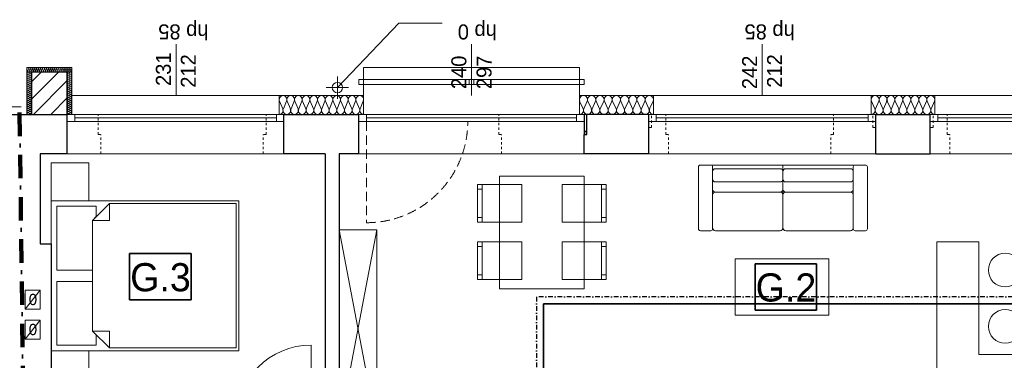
# Model space of a CAD drawing. Extents: x -220312 to -8310, y -91840 to 81907.
# Tile 62 of 128: x -190989 to -180492, y 40023 to 43654. Entities that reach past the tile are written whole.
import ezdxf

# ---------------------------------------------------------------- set-up
doc = ezdxf.new("R2010")
doc.units = 0
doc.header["$MEASUREMENT"] = 0
for name, pattern in [('DASHDOT', [1, 0.5, -0.25, 0, -0.25]), ('Hidden Line', [50, 25, -25]), ('Krawędzie ukryte', [150, 100, -50]), ('Kreski i kropki', [450, 250, -100, 0, -100])]:
    doc.linetypes.add(name, pattern=pattern)
for name, color, linetype, lineweight in [('Arch balustrady_Nr_Pióra__21', 7, 'Continuous', 9), ('Arch kominy_Nr_Pióra__10', 134, 'Continuous', 18), ('Arch opisy_Nr_Pióra__21', 7, 'Continuous', 9), ('Arch rynny_Nr_Pióra__21', 7, 'Continuous', 9), ('Arch stropy_Nr_Pióra__21', 7, 'Continuous', 9), ('Arch wyburzenia_Nr_Pióra__46', 5, 'Continuous', 13), ('Arch ściany nośne_Nr_Pióra__21', 7, 'Continuous', 9), ('Arch ściany nośne_Nr_Pióra__27', 7, 'Continuous', 30), ('Drzwi ArchiCAD_Nr_Pióra__5', 7, 'Continuous', 13), ('INWENT KONST. DREWNIANA_Nr_Pióra__20', 1, 'Continuous', 100), ('INWENT RURY SPUSTOWE_Nr_Pióra__21', 7, 'Continuous', 9), ('INWENT.ŚCIANY_Nr_Pióra__1', 7, 'Continuous', 25), ('INWENT.ŚCIANY_Nr_Pióra__101', 8, 'Continuous', 13), ('IS_Ciepła_woda', 1, 'DASHDOT', 30), ('Istniejące kominy_Nr_Pióra__5', 7, 'Continuous', 13), ('PODKŁAD', 252, 'Continuous', 35), ('woda zimna', 5, 'Continuous', 35)]:
    doc.layers.add(name, color=color, linetype=linetype, lineweight=lineweight)
for name, color, linetype, lineweight, true_color in [('Arch ocieplenie_Nr_Pióra__22', 7, 'Continuous', 9, 0x7f7f7f), ('Arch ocieplenie_Nr_Pióra__24', 7, 'Continuous', 9, 0x029e21), ('Arch okna_Nr_Pióra__4', 7, 'Continuous', 9, 0x029e21), ('Arch wyposazenie_Nr_Pióra__9', 7, 'Continuous', 13, 0x3dad99)]:
    doc.layers.add(name, color=color, linetype=linetype, lineweight=lineweight, true_color=true_color)
doc.styles.add('GENERATED_STYLE_4', font='txt')
doc.styles.add('GENERATED_STYLE_6', font='txt')
pattern_1 = [(45, (0, 0), (-91.92388, 91.92388), [])]

# ---------------------------------------------------------------- blocks, each defined once
blk = doc.blocks.new('p1')
at = {"layer": 'Arch ściany nośne_Nr_Pióra__21', "linetype": 'Continuous'}
h = blk.add_hatch(dxfattribs=at)
h.set_pattern_fill('Common_Brick', color=252, style=0, pattern_type=2)
h.set_pattern_definition(pattern_1)
h.paths.add_polyline_path([(-190482, 42645), (-190482, 43095), (-190862, 43095), (-190862, 42645)], flags=0)
h = blk.add_hatch(dxfattribs=at)
h.set_pattern_fill('Common_Brick', color=252, style=0, pattern_type=2)
h.set_pattern_definition(pattern_1)
h.paths.add_polyline_path([(-184942, 42430), (-184942, 42645), (-184972, 42645), (-184972, 42430)], flags=0)
at = {"color": 252}
for p, q in [((-189817, 40667), (-189817, 41161)), ((-189817, 41161), (-189162, 41161)), ((-189162, 41161), (-189162, 40667)), ((-183149, 40558), (-183149, 41052)), ((-183149, 41052), (-182494, 41052)), ((-182494, 41052), (-182494, 40558)), ((-189162, 40667), (-189817, 40667)), ((-182494, 40558), (-183149, 40558))]:
    blk.add_line(p, q, dxfattribs=at)
at = {"layer": 'Arch balustrady_Nr_Pióra__21', "color": 252, "linetype": 'Continuous'}
for p, q in [((-187372, 42965), (-187372, 43015)), ((-187322, 43015), (-187372, 43015)), ((-187372, 42965), (-187322, 42965)), ((-187322, 42965), (-187322, 43015)), ((-187322, 43015), (-185022, 43015)), ((-187322, 42965), (-185022, 42965)), ((-186197, 42965), (-186197, 43015)), ((-186147, 43015), (-186197, 43015)), ((-186197, 42965), (-186147, 42965)), ((-186147, 42965), (-186147, 43015)), ((-185022, 42965), (-185022, 43015)), ((-184972, 43015), (-185022, 43015)), ((-185022, 42965), (-184972, 42965)), ((-184972, 42965), (-184972, 43015))]:
    blk.add_line(p, q, dxfattribs=at)
at = {"layer": 'Arch ocieplenie_Nr_Pióra__22', "color": 252, "linetype": 'Continuous'}
for p, q in [((-188219, 42785), (-188185, 42704)), ((-188178, 42704), (-188144, 42785)), ((-188137, 42785), (-188103, 42704)), ((-188096, 42704), (-188062, 42785)), ((-188055, 42785), (-188021, 42704)), ((-188014, 42704), (-187980, 42785)), ((-187973, 42785), (-187939, 42704)), ((-187933, 42704), (-187899, 42785)), ((-187892, 42785), (-187858, 42704)), ((-187851, 42704), (-187817, 42785)), ((-187810, 42785), (-187776, 42704)), ((-187769, 42704), (-187735, 42785)), ((-187728, 42785), (-187694, 42704)), ((-187687, 42704), (-187653, 42785)), ((-187646, 42785), (-187612, 42704)), ((-187605, 42704), (-187571, 42785)), ((-187564, 42785), (-187530, 42704)), ((-187523, 42704), (-187489, 42785)), ((-187483, 42785), (-187449, 42704)), ((-187442, 42704), (-187408, 42785)), ((-187401, 42785), (-187367, 42704)), ((-187360, 42704), (-187326, 42785)), ((-185019, 42785), (-184982, 42704)), ((-184975, 42704), (-184938, 42785)), ((-184931, 42785), (-184894, 42704)), ((-184887, 42704), (-184851, 42785)), ((-184843, 42785), (-184807, 42704)), ((-184799, 42704), (-184763, 42785)), ((-184755, 42785), (-184719, 42704)), ((-184711, 42704), (-184675, 42785)), ((-184668, 42785), (-184631, 42704)), ((-184624, 42704), (-184587, 42785)), ((-184580, 42785), (-184543, 42704)), ((-184536, 42704), (-184499, 42785)), ((-184492, 42785), (-184456, 42704)), ((-184448, 42704), (-184412, 42785)), ((-184404, 42785), (-184368, 42704)), ((-184360, 42704), (-184324, 42785)), ((-184316, 42785), (-184280, 42704)), ((-184273, 42704), (-184236, 42785)), ((-181909, 42785), (-181873, 42704)), ((-181866, 42704), (-181831, 42785)), ((-181824, 42785), (-181788, 42704)), ((-181781, 42704), (-181746, 42785)), ((-181739, 42785), (-181703, 42704)), ((-181696, 42704), (-181661, 42785)), ((-181654, 42785), (-181618, 42704)), ((-181611, 42704), (-181576, 42785)), ((-181569, 42785), (-181533, 42704)), ((-181526, 42704), (-181491, 42785)), ((-181484, 42785), (-181448, 42704)), ((-181441, 42704), (-181406, 42785)), ((-181399, 42785), (-181363, 42704)), ((-181356, 42704), (-181321, 42785)), ((-181314, 42785), (-181278, 42704)), ((-181271, 42704), (-181236, 42785))]:
    blk.add_line(p, q, dxfattribs=at)
for centre, major_axis, ratio, start_param, end_param in [((-188181, 42802), (0, 42.5), 0.961761, 4.299595, 8.266775), ((-188100, 42802), (0, 42.5), 0.961761, 4.299595, 8.266775), ((-188018, 42802), (0, 42.5), 0.961761, 4.299595, 8.266775), ((-187936, 42802), (0, 42.5), 0.961761, 4.299595, 8.266775), ((-187854, 42802), (0, 42.5), 0.961761, 4.299595, 8.266775), ((-187772, 42802), (0, 42.5), 0.961761, 4.299595, 8.266775), ((-187691, 42802), (0, 42.5), 0.961761, 4.299595, 8.266775), ((-187609, 42802), (0, 42.5), 0.961761, 4.299595, 8.266775), ((-187527, 42802), (0, 42.5), 0.961761, 4.299595, 8.266775), ((-187445, 42802), (0, 42.5), 0.961761, 4.299595, 8.266775), ((-187363, 42802), (0, 42.5), 0.961761, 4.299595, 8.266775), ((-184978, 42802), (43.9, 0), 0.969166, 5.870392, 9.837571), ((-184891, 42802), (43.9, 0), 0.969166, 5.870392, 9.837571), ((-184803, 42802), (43.9, 0), 0.969166, 5.870392, 9.837571), ((-184715, 42802), (43.9, 0), 0.969166, 5.870392, 9.837571), ((-184627, 42802), (43.9, 0), 0.969166, 5.870392, 9.837571), ((-184540, 42802), (43.9, 0), 0.969166, 5.870392, 9.837571), ((-184452, 42802), (43.9, 0), 0.969166, 5.870392, 9.837571), ((-184364, 42802), (43.9, 0), 0.969166, 5.870392, 9.837571), ((-184276, 42802), (43.9, 0), 0.969166, 5.870392, 9.837571), ((-181870, 42802), (0, 42.5), 0.999163, 4.299595, 8.266775), ((-181785, 42802), (0, 42.5), 0.999163, 4.299595, 8.266775), ((-181700, 42802), (0, 42.5), 0.999163, 4.299595, 8.266775), ((-181615, 42802), (0, 42.5), 0.999163, 4.299595, 8.266775), ((-181530, 42802), (0, 42.5), 0.999163, 4.299595, 8.266775), ((-181445, 42802), (0, 42.5), 0.999163, 4.299595, 8.266775), ((-181360, 42802), (0, 42.5), 0.999163, 4.299595, 8.266775), ((-181275, 42802), (0, 42.5), 0.999163, 4.299595, 8.266775), ((-188222, 42687), (0, 42.5), 0.961761, 3.141593, 5.125182), ((-188141, 42687), (0, 42.5), 0.961761, 1.158004, 5.125183), ((-188059, 42687), (0, 42.5), 0.961761, 1.158004, 5.125183), ((-187977, 42687), (0, 42.5), 0.961761, 1.158004, 5.125183), ((-187895, 42687), (0, 42.5), 0.961761, 1.158004, 5.125183), ((-187813, 42687), (0, 42.5), 0.961761, 1.158004, 5.125183), ((-187731, 42687), (0, 42.5), 0.961761, 1.158004, 5.125183), ((-187650, 42687), (0, 42.5), 0.961761, 1.158004, 5.125183), ((-187568, 42687), (0, 42.5), 0.961761, 1.158004, 5.125183), ((-187486, 42687), (0, 42.5), 0.961761, 1.158004, 5.125183), ((-187404, 42687), (0, 42.5), 0.961761, 1.158004, 5.125183), ((-187322, 42687), (0, 42.5), 0.961761, 1.158004, 3.141593), ((-185022, 42687), (43.9, 0), 0.969166, 4.712389, 6.695979), ((-184935, 42687), (43.9, 0), 0.969166, 2.7288, 6.695979), ((-184847, 42687), (43.9, 0), 0.969166, 2.7288, 6.695979), ((-184759, 42687), (43.9, 0), 0.969166, 2.7288, 6.695979), ((-184671, 42687), (43.9, 0), 0.969166, 2.7288, 6.695979), ((-184583, 42687), (43.9, 0), 0.969166, 2.7288, 6.695979), ((-184496, 42687), (43.9, 0), 0.969166, 2.7288, 6.695979), ((-184408, 42687), (43.9, 0), 0.969166, 2.7288, 6.695979), ((-184320, 42687), (43.9, 0), 0.969166, 2.7288, 6.695979), ((-184232, 42687), (43.9, 0), 0.969166, 2.7288, 4.712389), ((-181912, 42687), (0, 42.5), 0.999163, 3.141593, 5.125182), ((-181827, 42687), (0, 42.5), 0.999163, 1.158004, 5.125183), ((-181742, 42687), (0, 42.5), 0.999163, 1.158004, 5.125183), ((-181657, 42687), (0, 42.5), 0.999163, 1.158004, 5.125183), ((-181572, 42687), (0, 42.5), 0.999163, 1.158004, 5.125183), ((-181487, 42687), (0, 42.5), 0.999163, 1.158004, 5.125183), ((-181402, 42687), (0, 42.5), 0.999163, 1.158004, 5.125183), ((-181317, 42687), (0, 42.5), 0.999163, 1.158004, 5.125183), ((-181232, 42687), (0, 42.5), 0.999163, 1.158004, 3.141593)]:
    blk.add_ellipse(centre, major_axis=major_axis, ratio=ratio, start_param=start_param, end_param=end_param, dxfattribs=at)
at = {"layer": 'Arch ocieplenie_Nr_Pióra__24', "color": 252, "linetype": 'Continuous'}
for p, q in [((-190912, 43130), (-190903, 43110)), ((-190901, 43110), (-190892, 43130)), ((-190877, 43085), (-190897, 43094)), ((-190897, 43074), (-190877, 43083)), ((-190877, 43064), (-190897, 43073)), ((-190897, 43053), (-190877, 43062)), ((-190877, 43042), (-190897, 43051)), ((-190897, 43031), (-190877, 43040)), ((-190891, 43130), (-190882, 43110)), ((-190880, 43110), (-190872, 43130)), ((-190870, 43130), (-190861, 43110)), ((-190859, 43110), (-190851, 43130)), ((-190849, 43130), (-190840, 43110)), ((-190838, 43110), (-190830, 43130)), ((-190828, 43130), (-190819, 43110)), ((-190818, 43110), (-190809, 43130)), ((-190807, 43130), (-190798, 43110)), ((-190797, 43110), (-190788, 43130)), ((-190786, 43130), (-190778, 43110)), ((-190776, 43110), (-190767, 43130)), ((-190765, 43130), (-190757, 43110)), ((-190755, 43110), (-190746, 43130)), ((-190745, 43130), (-190736, 43110)), ((-190734, 43110), (-190725, 43130)), ((-190724, 43130), (-190715, 43110)), ((-190713, 43110), (-190705, 43130)), ((-190703, 43130), (-190694, 43110)), ((-190692, 43110), (-190684, 43130)), ((-190682, 43130), (-190673, 43110)), ((-190672, 43110), (-190663, 43130)), ((-190661, 43130), (-190652, 43110)), ((-190651, 43110), (-190642, 43130)), ((-190640, 43130), (-190632, 43110)), ((-190630, 43110), (-190621, 43130)), ((-190619, 43130), (-190611, 43110)), ((-190609, 43110), (-190600, 43130)), ((-190598, 43130), (-190590, 43110)), ((-190588, 43110), (-190579, 43130)), ((-190578, 43130), (-190569, 43110)), ((-190567, 43110), (-190558, 43130)), ((-190557, 43130), (-190548, 43110)), ((-190546, 43110), (-190538, 43130)), ((-190536, 43130), (-190527, 43110)), ((-190525, 43110), (-190517, 43130)), ((-190515, 43130), (-190506, 43110)), ((-190505, 43110), (-190496, 43130)), ((-190494, 43130), (-190485, 43110)), ((-190484, 43110), (-190475, 43130)), ((-190473, 43130), (-190465, 43110)), ((-190467, 43085), (-190447, 43094)), ((-190447, 43074), (-190467, 43083)), ((-190467, 43064), (-190447, 43073)), ((-190447, 43053), (-190467, 43062)), ((-190467, 43042), (-190447, 43051)), ((-190447, 43031), (-190467, 43040)), ((-190463, 43110), (-190454, 43130)), ((-190452, 43130), (-190444, 43110)), ((-190442, 43110), (-190433, 43130)), ((-190877, 43021), (-190897, 43030)), ((-190897, 43010), (-190877, 43019)), ((-190877, 42999), (-190897, 43008)), ((-190897, 42989), (-190877, 42998)), ((-190877, 42978), (-190897, 42987)), ((-190897, 42967), (-190877, 42976)), ((-190877, 42956), (-190897, 42965)), ((-190897, 42946), (-190877, 42955)), ((-190877, 42935), (-190897, 42944)), ((-190897, 42924), (-190877, 42933)), ((-190467, 43021), (-190447, 43030)), ((-190447, 43010), (-190467, 43019)), ((-190467, 42999), (-190447, 43008)), ((-190447, 42989), (-190467, 42998)), ((-190467, 42978), (-190447, 42987)), ((-190447, 42967), (-190467, 42976)), ((-190467, 42956), (-190447, 42965)), ((-190447, 42946), (-190467, 42955)), ((-190467, 42935), (-190447, 42944)), ((-190447, 42924), (-190467, 42933)), ((-190877, 42914), (-190897, 42923)), ((-190897, 42903), (-190877, 42912)), ((-190877, 42892), (-190897, 42901)), ((-190897, 42881), (-190877, 42890)), ((-190877, 42871), (-190897, 42880)), ((-190897, 42860), (-190877, 42869)), ((-190877, 42849), (-190897, 42858)), ((-190897, 42839), (-190877, 42848)), ((-190877, 42828), (-190897, 42837)), ((-190467, 42914), (-190447, 42923)), ((-190447, 42903), (-190467, 42912)), ((-190467, 42892), (-190447, 42901)), ((-190447, 42881), (-190467, 42890)), ((-190467, 42871), (-190447, 42880)), ((-190447, 42860), (-190467, 42869)), ((-190467, 42849), (-190447, 42858)), ((-190447, 42839), (-190467, 42848)), ((-190467, 42828), (-190447, 42837)), ((-190897, 42817), (-190877, 42826)), ((-190877, 42806), (-190897, 42815)), ((-190897, 42796), (-190877, 42805)), ((-190877, 42785), (-190897, 42794)), ((-190897, 42774), (-190877, 42783)), ((-190877, 42764), (-190897, 42773)), ((-190897, 42753), (-190877, 42762)), ((-190877, 42742), (-190897, 42751)), ((-190897, 42731), (-190877, 42740)), ((-190877, 42721), (-190897, 42730)), ((-190447, 42817), (-190467, 42826)), ((-190467, 42806), (-190447, 42815)), ((-190447, 42796), (-190467, 42805)), ((-190467, 42785), (-190447, 42794)), ((-190447, 42774), (-190467, 42783)), ((-190467, 42764), (-190447, 42773)), ((-190447, 42753), (-190467, 42762)), ((-190467, 42742), (-190447, 42751)), ((-190447, 42731), (-190467, 42740)), ((-190467, 42721), (-190447, 42730)), ((-190897, 42710), (-190877, 42719)), ((-190877, 42699), (-190897, 42708)), ((-190897, 42689), (-190877, 42698)), ((-190877, 42678), (-190897, 42687)), ((-190897, 42667), (-190877, 42676)), ((-190877, 42656), (-190897, 42665)), ((-190897, 42646), (-190877, 42655)), ((-190447, 42710), (-190467, 42719)), ((-190467, 42699), (-190447, 42708)), ((-190447, 42689), (-190467, 42698)), ((-190467, 42678), (-190447, 42687)), ((-190447, 42667), (-190467, 42676)), ((-190467, 42656), (-190447, 42665)), ((-190447, 42646), (-190467, 42655))]:
    blk.add_line(p, q, dxfattribs=at)
for centre, major_axis, ratio, start_param, end_param in [((-190902, 43134), (0, 10.6), 0.981276, 4.299595, 8.266775), ((-190881, 43134), (0, 10.6), 0.981276, 4.299595, 8.266775), ((-190860, 43134), (0, 10.6), 0.981276, 4.299595, 8.266775), ((-190839, 43134), (0, 10.6), 0.981276, 4.299595, 8.266775), ((-190818, 43134), (0, 10.6), 0.981276, 4.299595, 8.266775), ((-190798, 43134), (0, 10.6), 0.981276, 4.299595, 8.266775), ((-190777, 43134), (0, 10.6), 0.981276, 4.299595, 8.266775), ((-190756, 43134), (0, 10.6), 0.981276, 4.299595, 8.266775), ((-190735, 43134), (0, 10.6), 0.981276, 4.299595, 8.266775), ((-190714, 43134), (0, 10.6), 0.981276, 4.299595, 8.266775), ((-190693, 43134), (0, 10.6), 0.981276, 4.299595, 8.266775), ((-190672, 43134), (0, 10.6), 0.981276, 4.299595, 8.266775), ((-190652, 43134), (0, 10.6), 0.981276, 4.299595, 8.266775), ((-190631, 43134), (0, 10.6), 0.981276, 4.299595, 8.266775), ((-190610, 43134), (0, 10.6), 0.981276, 4.299595, 8.266775), ((-190589, 43134), (0, 10.6), 0.981276, 4.299595, 8.266775), ((-190568, 43134), (0, 10.6), 0.981276, 4.299595, 8.266775), ((-190547, 43134), (0, 10.6), 0.981276, 4.299595, 8.266775), ((-190526, 43134), (0, 10.6), 0.981276, 4.299595, 8.266775), ((-190505, 43134), (0, 10.6), 0.981276, 4.299595, 8.266775), ((-190485, 43134), (0, 10.6), 0.981276, 4.299595, 8.266775), ((-190464, 43134), (0, 10.6), 0.981276, 4.299595, 8.266775), ((-190443, 43134), (0, 10.6), 0.981276, 4.299595, 8.266775), ((-190902, 43084), (0, 10.7), 0.992498, 5.870392, 9.837571), ((-190902, 43063), (0, 10.7), 0.992498, 5.870392, 9.837571), ((-190902, 43041), (0, 10.7), 0.992498, 5.870392, 9.837571), ((-190912, 43105), (0, 10.6), 0.981276, 3.141593, 5.125182), ((-190892, 43105), (0, 10.6), 0.981276, 1.158004, 5.125183), ((-190871, 43105), (0, 10.6), 0.981276, 1.158004, 5.125183), ((-190873, 43095), (0, 10.7), 0.992498, 2.7288, 4.712389), ((-190873, 43073), (0, 10.7), 0.992498, 2.7288, 6.695979), ((-190873, 43052), (0, 10.7), 0.992498, 2.7288, 6.695979), ((-190873, 43031), (0, 10.7), 0.992498, 2.7288, 6.695979), ((-190850, 43105), (0, 10.6), 0.981276, 1.158004, 5.125183), ((-190829, 43105), (0, 10.6), 0.981276, 1.158004, 5.125183), ((-190808, 43105), (0, 10.6), 0.981276, 1.158004, 5.125183), ((-190787, 43105), (0, 10.6), 0.981276, 1.158004, 5.125183), ((-190766, 43105), (0, 10.6), 0.981276, 1.158004, 5.125183), ((-190745, 43105), (0, 10.6), 0.981276, 1.158004, 5.125183), ((-190725, 43105), (0, 10.6), 0.981276, 1.158004, 5.125183), ((-190704, 43105), (0, 10.6), 0.981276, 1.158004, 5.125183), ((-190683, 43105), (0, 10.6), 0.981276, 1.158004, 5.125183), ((-190662, 43105), (0, 10.6), 0.981276, 1.158004, 5.125183), ((-190641, 43105), (0, 10.6), 0.981276, 1.158004, 5.125183), ((-190620, 43105), (0, 10.6), 0.981276, 1.158004, 5.125183), ((-190599, 43105), (0, 10.6), 0.981276, 1.158004, 5.125183), ((-190578, 43105), (0, 10.6), 0.981276, 1.158004, 5.125183), ((-190558, 43105), (0, 10.6), 0.981276, 1.158004, 5.125183), ((-190537, 43105), (0, 10.6), 0.981276, 1.158004, 5.125183), ((-190516, 43105), (0, 10.6), 0.981276, 1.158004, 5.125183), ((-190495, 43105), (0, 10.6), 0.981276, 1.158004, 5.125183), ((-190474, 43105), (0, 10.6), 0.981276, 1.158004, 5.125183), ((-190472, 43073), (0, 10.7), 0.992498, 5.870392, 9.837571), ((-190472, 43052), (0, 10.7), 0.992498, 5.870392, 9.837571), ((-190472, 43031), (0, 10.7), 0.992498, 5.870392, 9.837571), ((-190472, 43095), (0, 10.7), 0.992498, 1.570796, 3.554385), ((-190453, 43105), (0, 10.6), 0.981276, 1.158004, 5.125183), ((-190443, 43084), (0, 10.7), 0.992498, 2.728799, 6.695979), ((-190443, 43063), (0, 10.7), 0.992498, 2.728799, 6.695979), ((-190443, 43041), (0, 10.7), 0.992498, 2.728799, 6.695979), ((-190432, 43105), (0, 10.6), 0.981276, 1.158004, 3.141593), ((-190902, 43020), (0, 10.7), 0.992498, 5.870392, 9.837571), ((-190902, 42998), (0, 10.7), 0.992498, 5.870392, 9.837571), ((-190902, 42977), (0, 10.7), 0.992498, 5.870392, 9.837571), ((-190902, 42956), (0, 10.7), 0.992498, 5.870392, 9.837571), ((-190902, 42934), (0, 10.7), 0.992498, 5.870392, 9.837571), ((-190873, 43009), (0, 10.7), 0.992498, 2.7288, 6.695979), ((-190873, 42988), (0, 10.7), 0.992498, 2.7288, 6.695979), ((-190873, 42966), (0, 10.7), 0.992498, 2.7288, 6.695979), ((-190873, 42945), (0, 10.7), 0.992498, 2.7288, 6.695979), ((-190873, 42923), (0, 10.7), 0.992498, 2.7288, 6.695979), ((-190472, 43009), (0, 10.7), 0.992498, 5.870392, 9.837571), ((-190472, 42988), (0, 10.7), 0.992498, 5.870392, 9.837571), ((-190472, 42966), (0, 10.7), 0.992498, 5.870392, 9.837571), ((-190472, 42945), (0, 10.7), 0.992498, 5.870392, 9.837571), ((-190472, 42923), (0, 10.7), 0.992498, 5.870392, 9.837571), ((-190443, 43020), (0, 10.7), 0.992498, 2.728799, 6.695979), ((-190443, 42998), (0, 10.7), 0.992498, 2.728799, 6.695979), ((-190443, 42977), (0, 10.7), 0.992498, 2.728799, 6.695979), ((-190443, 42956), (0, 10.7), 0.992498, 2.728799, 6.695979), ((-190443, 42934), (0, 10.7), 0.992498, 2.728799, 6.695979), ((-190902, 42913), (0, 10.7), 0.992498, 5.870392, 9.837571), ((-190902, 42891), (0, 10.7), 0.992498, 5.870392, 9.837571), ((-190902, 42870), (0, 10.7), 0.992498, 5.870392, 9.837571), ((-190902, 42848), (0, 10.7), 0.992498, 5.870392, 9.837571), ((-190902, 42827), (0, 10.7), 0.992498, 5.870392, 9.837571), ((-190873, 42902), (0, 10.7), 0.992498, 2.7288, 6.695979), ((-190873, 42881), (0, 10.7), 0.992498, 2.7288, 6.695979), ((-190873, 42859), (0, 10.7), 0.992498, 2.7288, 6.695979), ((-190873, 42838), (0, 10.7), 0.992498, 2.7288, 6.695979), ((-190873, 42816), (0, 10.7), 0.992498, 2.7288, 6.695979), ((-190472, 42902), (0, 10.7), 0.992498, 5.870392, 9.837571), ((-190472, 42881), (0, 10.7), 0.992498, 5.870392, 9.837571), ((-190472, 42859), (0, 10.7), 0.992498, 5.870392, 9.837571), ((-190472, 42838), (0, 10.7), 0.992498, 5.870392, 9.837571), ((-190472, 42816), (0, 10.7), 0.992498, 5.870392, 9.837571), ((-190443, 42913), (0, 10.7), 0.992498, 2.728799, 6.695979), ((-190443, 42891), (0, 10.7), 0.992498, 2.728799, 6.695979), ((-190443, 42870), (0, 10.7), 0.992498, 2.728799, 6.695979), ((-190443, 42848), (0, 10.7), 0.992498, 2.728799, 6.695979), ((-190443, 42827), (0, 10.7), 0.992498, 2.728799, 6.695979), ((-190902, 42806), (0, 10.7), 0.992498, 5.870392, 9.837571), ((-190902, 42784), (0, 10.7), 0.992498, 5.870392, 9.837571), ((-190902, 42763), (0, 10.7), 0.992498, 5.870392, 9.837571), ((-190902, 42741), (0, 10.7), 0.992498, 5.870392, 9.837571), ((-190902, 42720), (0, 10.7), 0.992498, 5.870392, 9.837571), ((-190873, 42795), (0, 10.7), 0.992498, 2.7288, 6.695979), ((-190873, 42773), (0, 10.7), 0.992498, 2.7288, 6.695979), ((-190873, 42752), (0, 10.7), 0.992498, 2.7288, 6.695979), ((-190873, 42731), (0, 10.7), 0.992498, 2.7288, 6.695979), ((-190472, 42795), (0, 10.7), 0.992498, 5.870392, 9.837571), ((-190472, 42773), (0, 10.7), 0.992498, 5.870392, 9.837571), ((-190472, 42752), (0, 10.7), 0.992498, 5.870392, 9.837571), ((-190472, 42731), (0, 10.7), 0.992498, 5.870392, 9.837571), ((-190443, 42806), (0, 10.7), 0.992498, 2.728799, 6.695979), ((-190443, 42784), (0, 10.7), 0.992498, 2.728799, 6.695979), ((-190443, 42763), (0, 10.7), 0.992498, 2.728799, 6.695979), ((-190443, 42741), (0, 10.7), 0.992498, 2.728799, 6.695979), ((-190443, 42720), (0, 10.7), 0.992498, 2.728799, 6.695979), ((-190902, 42698), (0, 10.7), 0.992498, 5.870392, 9.837571), ((-190902, 42677), (0, 10.7), 0.992498, 5.870392, 9.837571), ((-190902, 42656), (0, 10.7), 0.992498, 5.870392, 9.837571), ((-190873, 42709), (0, 10.7), 0.992498, 2.7288, 6.695979), ((-190873, 42688), (0, 10.7), 0.992498, 2.7288, 6.695979), ((-190873, 42666), (0, 10.7), 0.992498, 2.7288, 6.695979), ((-190873, 42645), (0, 10.7), 0.992498, 4.712389, 6.695979), ((-190472, 42709), (0, 10.7), 0.992498, 5.870392, 9.837571), ((-190472, 42688), (0, 10.7), 0.992498, 5.870392, 9.837571), ((-190472, 42666), (0, 10.7), 0.992498, 5.870392, 9.837571), ((-190472, 42645), (0, 10.7), 0.992498, 5.870392, 7.853982), ((-190443, 42698), (0, 10.7), 0.992498, 2.728799, 6.695979), ((-190443, 42677), (0, 10.7), 0.992498, 2.728799, 6.695979), ((-190443, 42656), (0, 10.7), 0.992498, 2.728799, 6.695979)]:
    blk.add_ellipse(centre, major_axis=major_axis, ratio=ratio, start_param=start_param, end_param=end_param, dxfattribs=at)
at = {"layer": 'Arch okna_Nr_Pióra__4', "color": 252, "linetype": 'Continuous'}
for p, q in [((-189322, 42845), (-189322, 43395)), ((-186172, 42845), (-186172, 43395)), ((-183072, 42845), (-183072, 43395)), ((-190432, 42845), (-188222, 42845)), ((-184232, 42845), (-181912, 42845)), ((-181232, 42845), (-178912, 42845)), ((-190482, 42645), (-188172, 42645)), ((-190402, 42570), (-190402, 42645)), ((-188252, 42570), (-188252, 42645)), ((-187372, 42645), (-184972, 42645)), ((-187292, 42570), (-187292, 42645)), ((-185052, 42570), (-185052, 42645)), ((-184282, 42645), (-181862, 42645)), ((-184202, 42570), (-184202, 42645)), ((-181942, 42570), (-181942, 42645)), ((-181282, 42645), (-178862, 42645)), ((-181202, 42570), (-181202, 42645)), ((-190482, 42570), (-188172, 42570)), ((-190402, 42607), (-188252, 42607)), ((-187372, 42570), (-184972, 42570)), ((-187292, 42607), (-185052, 42607)), ((-184282, 42570), (-181862, 42570)), ((-184202, 42607), (-181942, 42607)), ((-181282, 42570), (-178862, 42570)), ((-181202, 42607), (-178942, 42607)), ((-190482, 42225), (-188172, 42225)), ((-187372, 42225), (-184972, 42225)), ((-184282, 42225), (-181862, 42225)), ((-181282, 42225), (-178862, 42225))]:
    blk.add_line(p, q, dxfattribs=at)
at = {"layer": 'Arch okna_Nr_Pióra__4', "color": 252, "linetype": 'Krawędzie ukryte'}
blk.add_line((-187292, 42570), (-187292, 41490), dxfattribs=at)
blk.add_arc((-187292, 42570), 1080, 270, 0, dxfattribs=at)
at = {"layer": 'Arch opisy_Nr_Pióra__21', "color": 252, "linetype": 'Continuous'}
for p, q in [((-189817, 40667), (-189817, 41161)), ((-189817, 41161), (-189162, 41161)), ((-189162, 41161), (-189162, 40667)), ((-183149, 40558), (-183149, 41052)), ((-183149, 41052), (-182494, 41052)), ((-182494, 41052), (-182494, 40558)), ((-189162, 40667), (-189817, 40667)), ((-182494, 40558), (-183149, 40558))]:
    blk.add_line(p, q, dxfattribs=at)
at = {"layer": 'Arch rynny_Nr_Pióra__21', "color": 252, "linetype": 'Continuous'}
for p, q in [((-186947, 43616), (-187602, 42930)), ((-186484, 43616), (-186947, 43616)), ((-187602, 42810), (-187602, 43050)), ((-187482, 42930), (-187722, 42930))]:
    blk.add_line(p, q, dxfattribs=at)
blk.add_circle((-187602, 42930), 55, dxfattribs=at)
at = {"layer": 'Arch stropy_Nr_Pióra__21', "color": 252, "linetype": 'Continuous'}
for p, q in [((-187322, 43145), (-187322, 42845)), ((-187322, 43145), (-185022, 43145)), ((-185022, 43145), (-185022, 42845))]:
    blk.add_line(p, q, dxfattribs=at)
at = {"layer": 'Arch wyburzenia_Nr_Pióra__46', "color": 252, "linetype": 'Continuous'}
for p, q in [((-190912, 43145), (-190912, 42645)), ((-190432, 43145), (-190912, 43145)), ((-190432, 42645), (-190432, 43145)), ((-188222, 42845), (-187322, 42845)), ((-188222, 42645), (-188222, 42845)), ((-187322, 42845), (-187322, 42645)), ((-185022, 42645), (-185022, 42845)), ((-185022, 42845), (-184232, 42845)), ((-184232, 42845), (-184232, 42645)), ((-181912, 42645), (-181912, 42845)), ((-181912, 42845), (-181232, 42845)), ((-181232, 42845), (-181232, 42645))]:
    blk.add_line(p, q, dxfattribs=at)
at = {"layer": 'Arch wyposazenie_Nr_Pióra__9', "color": 252, "linetype": 'Continuous'}
for p, q in [((-190652, 42129), (-190652, 41725)), ((-190252, 42129), (-190652, 42129)), ((-190252, 41725), (-190252, 42129)), ((-183732, 42105), (-183622, 42105)), ((-183622, 42105), (-182852, 42105)), ((-182852, 42105), (-182852, 42035)), ((-182082, 42105), (-182852, 42105)), ((-182852, 42105), (-182852, 42035)), ((-181972, 42105), (-182082, 42105)), ((-183752, 41425), (-183752, 42085)), ((-183602, 42085), (-183602, 41425)), ((-183602, 42035), (-183602, 41846)), ((-182882, 42065), (-183572, 42065)), ((-182852, 41846), (-182852, 42035)), ((-182852, 41846), (-182852, 42035)), ((-182822, 42065), (-182132, 42065)), ((-182102, 42085), (-182102, 41425)), ((-182102, 42035), (-182102, 41846)), ((-181952, 41425), (-181952, 42085)), ((-186107, 41896), (-186107, 41496)), ((-185637, 41896), (-186107, 41896)), ((-186057, 41496), (-186057, 41896)), ((-185872, 40785), (-185872, 41986)), ((-185872, 41986), (-184972, 41986)), ((-185637, 41496), (-185637, 41896)), ((-185207, 41496), (-185207, 41896)), ((-185207, 41896), (-184737, 41896)), ((-184972, 41986), (-184972, 40785)), ((-184787, 41496), (-184787, 41896)), ((-184737, 41896), (-184737, 41496)), ((-183572, 41925), (-182882, 41925)), ((-182132, 41925), (-182822, 41925)), ((-186057, 41846), (-186107, 41846)), ((-184787, 41846), (-184737, 41846)), ((-183602, 41435), (-183602, 41786)), ((-183572, 41816), (-182882, 41816)), ((-183572, 41816), (-182882, 41816)), ((-182852, 41846), (-182852, 41786)), ((-182852, 41846), (-182852, 41786)), ((-182852, 41786), (-182852, 41435)), ((-182852, 41786), (-182852, 41435)), ((-182132, 41816), (-182822, 41816)), ((-182132, 41816), (-182822, 41816)), ((-182102, 41435), (-182102, 41786)), ((-190652, 41725), (-190252, 41725)), ((-190652, 41725), (-188652, 41725)), ((-190652, 41725), (-190652, 40125)), ((-190212, 41515), (-190032, 41695)), ((-190032, 41695), (-190032, 41515)), ((-190032, 41695), (-188682, 41695)), ((-188682, 41695), (-188682, 40925)), ((-188652, 41725), (-188652, 40125)), ((-190592, 41665), (-190172, 41665)), ((-190592, 40985), (-190592, 41665)), ((-190172, 41665), (-190172, 41555)), ((-190172, 41555), (-190212, 41515)), ((-190212, 41515), (-190212, 40985)), ((-190212, 40925), (-190212, 41515)), ((-190212, 41515), (-190032, 41515)), ((-186057, 41546), (-186107, 41546)), ((-186107, 41496), (-185637, 41496)), ((-184737, 41496), (-185207, 41496)), ((-184787, 41546), (-184737, 41546)), ((-187582, 39305), (-187182, 41415)), ((-187182, 39305), (-187582, 41415)), ((-187582, 41415), (-187182, 41415)), ((-187182, 39305), (-187182, 41415)), ((-183622, 41405), (-183732, 41405)), ((-182882, 41405), (-183572, 41405)), ((-182822, 41405), (-182132, 41405)), ((-182082, 41405), (-181972, 41405)), ((-185637, 41285), (-186107, 41285)), ((-186107, 41285), (-186107, 40885)), ((-186057, 40885), (-186057, 41285)), ((-185637, 40885), (-185637, 41285)), ((-185207, 41285), (-184737, 41285)), ((-185207, 40885), (-185207, 41285)), ((-184787, 40885), (-184787, 41285)), ((-184737, 41285), (-184737, 40885)), ((-181212, 41285), (-180762, 41285)), ((-181212, 40085), (-181212, 41285)), ((-180762, 41285), (-180762, 40085)), ((-186057, 41235), (-186107, 41235)), ((-184787, 41235), (-184737, 41235)), ((-183362, 40505), (-183362, 41105)), ((-183362, 41105), (-182362, 41105)), ((-182362, 41105), (-182362, 40505)), ((-190212, 40985), (-190592, 40985)), ((-190592, 40865), (-190212, 40865)), ((-190592, 40185), (-190592, 40865)), ((-190212, 40335), (-190212, 40925)), ((-190212, 40865), (-190212, 40335)), ((-188682, 40925), (-188682, 40155)), ((-186057, 40935), (-186107, 40935)), ((-186107, 40885), (-185637, 40885)), ((-184737, 40885), (-185207, 40885)), ((-184787, 40935), (-184737, 40935)), ((-184972, 40785), (-185872, 40785)), ((-182362, 40505), (-183362, 40505)), ((-190212, 40335), (-190172, 40295)), ((-190032, 40155), (-190212, 40335)), ((-190212, 40335), (-190032, 40335)), ((-190032, 40155), (-190032, 40335)), ((-190172, 40295), (-190172, 40185)), ((-190652, 39721), (-190652, 40125)), ((-190652, 40125), (-190252, 40125)), ((-188652, 40125), (-190652, 40125)), ((-190172, 40185), (-190592, 40185)), ((-190252, 40125), (-190252, 39721)), ((-188682, 40155), (-190032, 40155)), ((-181212, 39485), (-181212, 40085)), ((-180762, 40085), (-179082, 40085))]:
    blk.add_line(p, q, dxfattribs=at)
for centre in [(-180482, 40985), (-180482, 40385)]:
    blk.add_circle(centre, 180, dxfattribs=at)
for centre, radius, start, end in [((-183732, 42085), 20, 90, 180), ((-183622, 42085), 20, 0, 90), ((-182082, 42085), 20, 90, 180), ((-181972, 42085), 20, 0, 90), ((-183572, 42035), 30, 90, 180), ((-182882, 42035), 30, 0, 90), ((-182822, 42035), 30, 90, 180), ((-182132, 42035), 30, 0, 90), ((-183572, 41955), 30, 180, 270), ((-182882, 41955), 30, 270, 0), ((-182822, 41955), 30, 180, 270), ((-182132, 41955), 30, 270, 0), ((-183572, 41846), 30, 180, 270), ((-183572, 41786), 30, 90, 180), ((-182882, 41846), 30, 270, 0), ((-182882, 41786), 30, 0, 90), ((-182822, 41846), 30, 180, 270), ((-182822, 41786), 30, 90, 180), ((-182132, 41846), 30, 270, 0), ((-182132, 41786), 30, 0, 90), ((-183732, 41425), 20, 180, 270), ((-183622, 41425), 20, 270, 0), ((-183572, 41435), 30, 180, 270), ((-182882, 41435), 30, 270, 0), ((-182822, 41435), 30, 180, 270), ((-182132, 41435), 30, 270, 0), ((-182082, 41425), 20, 180, 270), ((-181972, 41425), 20, 270, 0)]:
    blk.add_arc(centre, radius, start, end, dxfattribs=at)
at = {"layer": 'Arch ściany nośne_Nr_Pióra__27', "color": 252, "linetype": 'Continuous'}
for p, q in [((-190862, 43095), (-190862, 42645)), ((-190482, 43095), (-190862, 43095)), ((-190482, 42645), (-190482, 43095)), ((-190862, 42645), (-190482, 42645)), ((-184972, 42645), (-184972, 42430)), ((-184942, 42645), (-184972, 42645)), ((-184942, 42430), (-184942, 42645)), ((-184972, 42430), (-184942, 42430))]:
    blk.add_line(p, q, dxfattribs=at)
at = {"layer": 'Drzwi ArchiCAD_Nr_Pióra__5', "color": 252, "linetype": 'Continuous'}
blk.add_line((-187882, 39385), (-187882, 40185), dxfattribs=at)
blk.add_arc((-187882, 39385), 800, 90, 180, dxfattribs=at)
at = {"layer": 'INWENT KONST. DREWNIANA_Nr_Pióra__20', "color": 252, "linetype": 'Kreski i kropki'}
blk.add_line((-190989, 42664), (-190912, 36343), dxfattribs=at)
blk.add_line((-190989, 42664), (-190912, 36343), dxfattribs=at)
at = {"layer": 'INWENT RURY SPUSTOWE_Nr_Pióra__21', "color": 252, "linetype": 'Continuous'}
blk.add_line((-191212, 42725), (-190972, 42725), dxfattribs=at)
at = {"layer": 'INWENT.ŚCIANY_Nr_Pióra__1', "color": 252, "linetype": 'Continuous'}
for p, q in [((-191762, 42645), (-190482, 42645)), ((-190482, 42225), (-190482, 42645)), ((-188172, 42645), (-187372, 42645)), ((-188172, 42225), (-188172, 42645)), ((-187372, 42225), (-187372, 42645)), ((-184282, 42645), (-184942, 42645)), ((-184942, 42430), (-184942, 42645)), ((-184282, 42225), (-184282, 42645)), ((-181862, 42645), (-181282, 42645)), ((-181862, 42225), (-181862, 42645)), ((-181282, 42225), (-181282, 42645)), ((-184942, 42430), (-184972, 42430)), ((-184972, 42225), (-184972, 42430)), ((-190772, 42225), (-190772, 41265)), ((-190482, 42225), (-190772, 42225)), ((-187732, 42225), (-188172, 42225)), ((-187732, 42225), (-187732, 39305)), ((-187372, 42225), (-187582, 42225)), ((-187582, 42225), (-187582, 39305)), ((-184282, 42225), (-184972, 42225)), ((-181862, 42225), (-181282, 42225)), ((-190772, 41265), (-190652, 41265)), ((-190652, 41265), (-190652, 37635))]:
    blk.add_line(p, q, dxfattribs=at)
at = {"layer": 'INWENT.ŚCIANY_Nr_Pióra__101', "color": 252, "linetype": 'Hidden Line'}
for p, q in [((-190152, 42645), (-190482, 42645)), ((-190152, 42430), (-190152, 42645)), ((-188172, 42645), (-188362, 42645)), ((-188362, 42430), (-188362, 42645)), ((-185882, 42645), (-187372, 42645)), ((-185882, 42430), (-185882, 42645)), ((-184252, 42645), (-184282, 42645)), ((-184102, 42645), (-184252, 42645)), ((-184252, 42505), (-184252, 42645)), ((-184102, 42430), (-184102, 42645)), ((-182312, 42645), (-181892, 42645)), ((-182312, 42430), (-182312, 42645)), ((-181892, 42645), (-181862, 42645)), ((-181892, 42505), (-181892, 42645)), ((-181282, 42645), (-181252, 42645)), ((-181252, 42645), (-181102, 42645)), ((-181252, 42505), (-181252, 42645)), ((-181102, 42430), (-181102, 42645)), ((-190152, 42430), (-190122, 42430)), ((-190122, 42225), (-190122, 42430)), ((-188362, 42430), (-188392, 42430)), ((-188392, 42225), (-188392, 42430)), ((-185882, 42430), (-185852, 42430)), ((-185852, 42225), (-185852, 42430)), ((-184252, 42505), (-184282, 42505)), ((-184102, 42430), (-184072, 42430)), ((-184072, 42225), (-184072, 42430)), ((-182312, 42430), (-182342, 42430)), ((-182342, 42225), (-182342, 42430)), ((-181892, 42505), (-181862, 42505)), ((-181252, 42505), (-181282, 42505)), ((-181102, 42430), (-181072, 42430)), ((-181072, 42225), (-181072, 42430)), ((-190122, 42225), (-190482, 42225)), ((-188172, 42225), (-188392, 42225)), ((-185852, 42225), (-187372, 42225)), ((-184072, 42225), (-184282, 42225)), ((-182342, 42225), (-181862, 42225)), ((-181072, 42225), (-181282, 42225))]:
    blk.add_line(p, q, dxfattribs=at)
at = {"layer": 'Istniejące kominy_Nr_Pióra__5', "color": 252, "linetype": 'Continuous'}
for p, q in [((-190932, 40570), (-190772, 40770)), ((-190932, 40570), (-190932, 40770)), ((-190932, 40770), (-190772, 40770)), ((-190772, 40570), (-190772, 40770)), ((-190932, 40570), (-190772, 40570)), ((-190932, 40250), (-190772, 40450)), ((-190932, 40250), (-190932, 40450)), ((-190932, 40450), (-190772, 40450)), ((-190772, 40250), (-190772, 40450)), ((-190932, 40250), (-190772, 40250))]:
    blk.add_line(p, q, dxfattribs=at)
at = {"layer": 'Arch kominy_Nr_Pióra__10', "color": 252, "linetype": 'Continuous', "style": 'GENERATED_STYLE_6'}
for p in [(-190892, 40612), (-190892, 40292)]:
    blk.add_text('0', height=120, dxfattribs=at).set_placement(p)
at = {"layer": 'Arch okna_Nr_Pióra__4', "color": 252, "linetype": 'Continuous', "style": 'GENERATED_STYLE_6'}
for s, rotation, p in [('hp 85', 180, (-188976, 43604)), ('hp 0', 180, (-185902, 43604)), ('hp 85', 180, (-182726, 43604)), ('231', 90, (-189377, 42948)), ('212', 90, (-189111, 42929)), ('240', 90, (-186227, 42914)), ('297', 90, (-185958, 42914)), ('242', 90, (-183127, 42914)), ('212', 90, (-182861, 42929))]:
    blk.add_text(s, height=160, rotation=rotation, dxfattribs=at).set_placement(p)
at = {"layer": 'Arch opisy_Nr_Pióra__21', "color": 252, "linetype": 'Continuous', "style": 'GENERATED_STYLE_4'}
for s, p in [('G.3', (-189811, 40759)), ('G.2', (-183143, 40650))]:
    blk.add_text(s, height=300, dxfattribs=at).set_placement(p)

msp = doc.modelspace()

# ---------------------------------------------------------------- linework, layer by layer
at = {"layer": 'IS_Ciepła_woda', "ltscale": 100}
for p, q in [((-178798, 40701), (-185480, 40701)), ((-185480, 40701), (-185480, 38640))]:
    msp.add_line(p, q, dxfattribs=at)
at = {"layer": 'woda zimna', "color": 5}
for p, q in [((-178494, 40624), (-185403, 40624)), ((-185403, 40624), (-185403, 38717))]:
    msp.add_line(p, q, dxfattribs=at)

# ---------------------------------------------------------------- block references
at = {"layer": 'PODKŁAD'}
msp.add_blockref('p1', (0, 0), dxfattribs=at)

doc.saveas('drawing.dxf')
